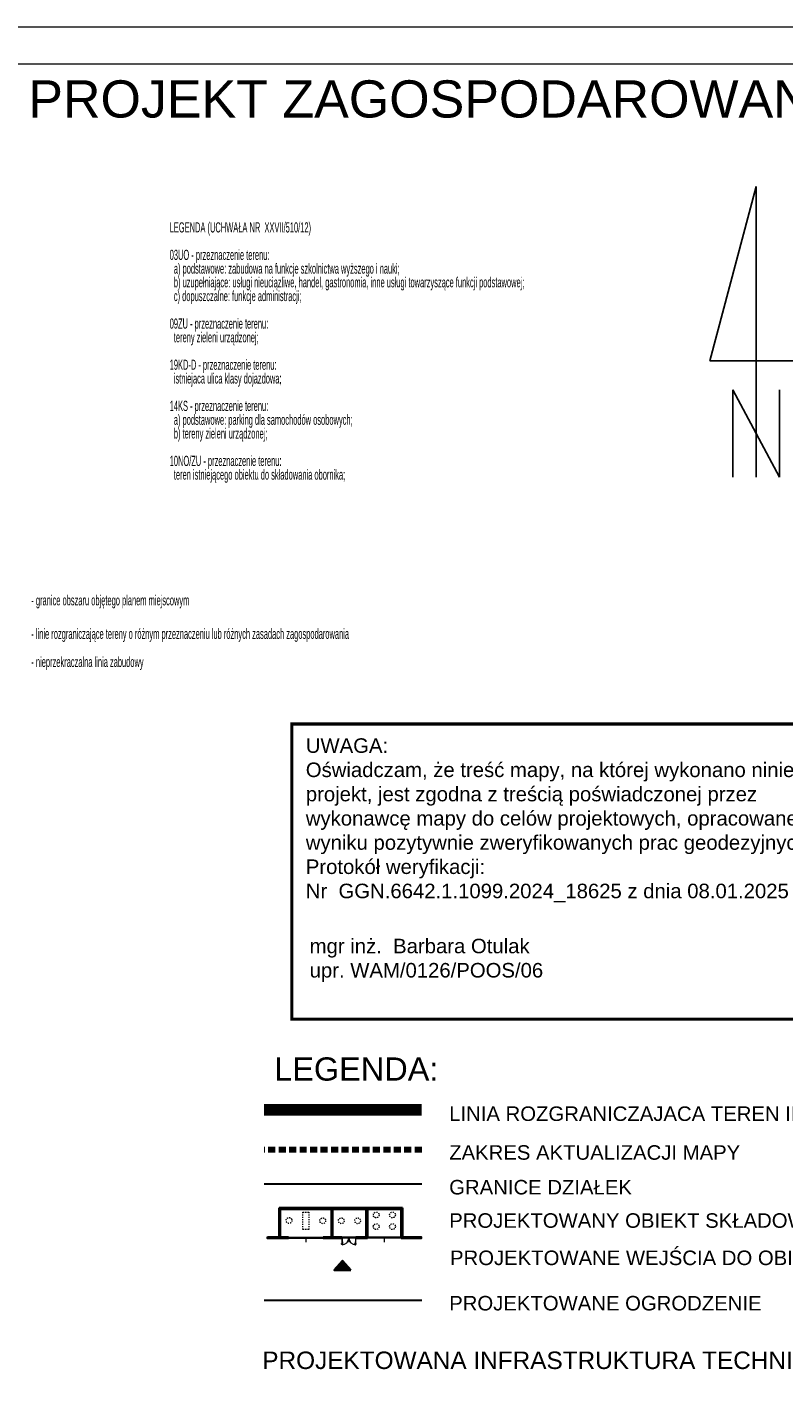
# Model space of a CAD drawing. Header units: millimetres. Extents: x 7464056 to 7464277, y 5957530 to 5957827.
# Tile 21 of 22: x 7464136 to 7464201, y 5957710 to 5957827. Entities that reach past the tile are written whole.
import ezdxf

# ---------------------------------------------------------------- set-up
doc = ezdxf.new("R2010")
doc.units = ezdxf.units.MM
doc.header["$MEASUREMENT"] = 0
for name, pattern in [('2', [0.9, 0.6, -0.3]), ('219-500', [0]), ('KRESKOWA', [19.05, 12.7, -6.35])]:
    doc.linetypes.add(name, pattern=pattern)
doc.layers.get('0').update_dxf_attribs({"color": 2, "linetype": 'CONTINUOUS', "lineweight": 0, "plot": 0})
for name, color, linetype, lineweight in [('219-działka ewidencyjna', 3, 'CONTINUOUS', 30), ('__ OGRODZENIE', 14, 'FENCELINE1', 30), ('__A-BUDYNEK', 7, 'CONTINUOUS', 35), ('__A-opisy', 7, 'CONTINUOUS', 20), ('__A-Tabelka', 7, 'CONTINUOUS', 18), ('__LINIA ROZGRANICZJĄCA', 7, 'KRESKOWA', 50), ('_A opisy', 7, 'CONTINUOUS', 20), ('A-przerywana', 4, 'KRESKOWA', 5), ('A-stolarka', 5, 'CONTINUOUS', 15), ('A-ściany projektowane', 5, 'CONTINUOUS', 35)]:
    doc.layers.add(name, color=color, linetype=linetype, lineweight=lineweight)
for name, color, linetype in [('Pieczątka na wyrysie', 7, 'CONTINUOUS'), ('RAMKA_OPISU_MAPY', 7, 'CONTINUOUS'), ('Zakres', 7, 'CONTINUOUS')]:
    doc.layers.add(name, color=color, linetype=linetype)
doc.styles.add('arial', font='arial.ttf')
doc.styles.add('OP.3', font='arial.ttf', dxfattribs={"height": 12.5})
doc.styles.get("Standard").update_dxf_attribs({"font": 'Working1250', "width": 0.75})
doc.linetypes.add('FENCELINE1', pattern='A,0.25,-0.1,[133,ltypeshp.shx,S=0.1,R=0,X=-0.1,Y=0],-0.1,1', length=1.45)

# ---------------------------------------------------------------- blocks, each defined once
blk = doc.blocks.new('ST')
at = {"color": 0}
for p, q in [((0, 25), (-4, 10)), ((0, 0), (0, 25)), ((-4, 10), (4, 10)), ((-2, 0), (-2, 7.5)), ((-2, 7.5), (2, 0)), ((2, 0), (2, 7.5))]:
    blk.add_line(p, q, dxfattribs=at)
blk = doc.blocks.new('G$C26649949')
at = {"layer": 'A-przerywana', "color": 7}
blk.add_lwpolyline([(610, 562), (710, 562), (710, 262), (610, 262)], close=True, dxfattribs=at)
for centre in [(370, 417), (1870, 512), (2150, 512), (950, 412), (1270, 412), (1550, 412), (1870, 312), (2150, 312)]:
    blk.add_circle(centre, 50, dxfattribs=at)
at = {"layer": 'A-stolarka', "color": 7, "ltscale": 2}
for p, q in [((660, 132), (660, 42)), ((1400, 132), (1400, 42)), ((2010, 132), (2010, 42))]:
    blk.add_line(p, q, dxfattribs=at)
at = {"layer": 'A-stolarka', "color": 7}
for p, q in [((1277, 12), (1277, 19)), ((1281, 8), (1277, 8)), ((1281, 11), (1279, 11)), ((1282, 13), (1281, 13)), ((1281, 6), (1281, 12)), ((1282, 6), (1281, 6)), ((1288, 13), (1288, 13)), ((1288, 6), (1288, 6)), ((1289, 6), (1289, 12)), ((1289, 11), (1291, 11)), ((1289, 8), (1293, 8)), ((1293, 12), (1293, 19)), ((1507, 12), (1507, 19)), ((1511, 8), (1507, 8)), ((1511, 11), (1509, 11)), ((1511, 6), (1511, 12)), ((1512, 13), (1512, 13)), ((1512, 6), (1512, 6)), ((1518, 13), (1519, 13)), ((1518, 6), (1519, 6)), ((1519, 6), (1519, 12)), ((1519, 11), (1521, 11)), ((1519, 8), (1523, 8)), ((1523, 12), (1523, 19))]:
    blk.add_line(p, q, dxfattribs=at)
for points in [[(1282, 114), (1280, 114), (1280, 127), (1286, 127, -0.414214), (1287, 126), (1287, 119), (1284, 119), (1284, 119), (1285, 119), (1285, 118), (1282, 118), (1282, 114)], [(1286, 110), (1287, 110, -0.414214), (1288, 110), (1288, 2, -0.414214), (1287, 1), (1284, 1), (1284, 0), (1283, 0, -0.414214), (1282, 0), (1282, 111, -0.414214), (1283, 112), (1283, 112)], [(1514, 110), (1513, 110, 0.414214), (1512, 110), (1512, 2, 0.414214), (1513, 1), (1516, 1), (1516, 0), (1517, 0, 0.414214), (1518, 0), (1518, 111, 0.414214), (1517, 112), (1517, 112)], [(1518, 114), (1520, 114), (1520, 127), (1514, 127, 0.414214), (1513, 126), (1513, 119), (1516, 119), (1516, 119), (1515, 119), (1515, 118), (1518, 118), (1518, 114)]]:
    blk.add_lwpolyline(points, format="xyb", dxfattribs=at)
for points in [[(1283, 113, -5.30393), (1283, 113), (1283, 111, 0.414214), (1284, 110), (1286, 110), (1286, 110), (1284, 110, -0.414214), (1284, 111), (1284, 113, 4.433589), (1283, 112)], [(1282, 115), (1285, 115, 1.297393), (1285, 115), (1285, 118), (1285, 118), (1285, 114), (1282, 114)], [(1517, 113, 5.30393), (1517, 113), (1517, 111, -0.414214), (1516, 110), (1514, 110), (1514, 110), (1516, 110, 0.414214), (1516, 111), (1516, 113, -4.433589), (1517, 112)], [(1518, 115), (1515, 115, -1.297393), (1515, 115), (1515, 118), (1515, 118), (1515, 114), (1518, 114)]]:
    blk.add_lwpolyline(points, format="xyb", close=True, dxfattribs=at)
for points in [[(1284, 118), (1284, 115), (1284, 115), (1284, 118), (1283, 118), (1283, 115), (1283, 115), (1283, 118)], [(1284, 115), (1284, 118), (1283, 118), (1283, 115)], [(1283, 114), (1283, 114)], [(1284, 113), (1284, 114)], [(1516, 118), (1516, 115), (1516, 115), (1516, 118), (1517, 118), (1517, 115), (1517, 115), (1517, 118)], [(1516, 115), (1516, 118), (1517, 118), (1517, 115)], [(1516, 113), (1516, 114)], [(1517, 114), (1517, 114)]]:
    blk.add_lwpolyline(points, dxfattribs=at)
for centre in [(1283, 113), (1517, 113)]:
    blk.add_circle(centre, 0.78, dxfattribs=at)
for centre, radius, start, end in [((1279, 121), 121, 271.9601, 357.0808), ((1288, 12), 0.36, 0, 90), ((1288, 6), 0.36, 270, 0), ((1292, 11), 1.26, 238.6119, 5.465), ((1291, 9), 1.2, 58.6119, 90), ((1293, 9), 1.26, 270, 0), ((1294, 22), 0.888, 18.9246, 90), ((1521, 121), 121, 182.9192, 268.0399), ((1506, 22), 0.888, 90, 161.0754), ((1507, 9), 1.26, 180, 270), ((1508, 11), 1.26, 174.535, 301.3881), ((1509, 9), 1.2, 90, 121.3881), ((1512, 12), 0.36, 90, 180), ((1512, 6), 0.36, 180, 270)]:
    blk.add_arc(centre, radius, start, end, dxfattribs=at)
for centre, major_axis, ratio, start_param, end_param in [((1276, 22), (0.628, -0.628), 1, 2.356194, 3.596693), ((1277, 9), (0.891, -0.891), 1, 3.926991, 5.497787), ((1278, 11), (-0.891, -0.891), 1, 5.402404, 7.61641), ((1279, 9), (-0.849, -0.849), 1, 3.926991, 4.474817), ((1281, 12), (-0.255, -0.255), 1, 3.926991, 5.497787), ((1281, 6), (0.255, -0.255), 1, 3.926991, 5.497787), ((1294, 19), (0, -3.6), 0.347016, 3.132997, 4.712389), ((1524, 19), (0, -3.6), 0.347016, 3.132997, 4.712389)]:
    blk.add_ellipse(centre, major_axis=major_axis, ratio=ratio, start_param=start_param, end_param=end_param, dxfattribs=at)
at = {"layer": 'A-stolarka', "color": 7, "extrusion": (0, 0, -1)}
for centre, major_axis, ratio, start_param, end_param in [((1276, 19), (0, -3.6), 0.347016, 3.132997, 4.712389), ((1506, 19), (0, -3.6), 0.347016, 3.132997, 4.712389), ((1519, 12), (0.255, -0.255), 1, 3.926991, 5.497787), ((1519, 6), (-0.255, -0.255), 1, 3.926991, 5.497787), ((1521, 9), (0.849, -0.849), 1, 3.926991, 4.474817), ((1522, 11), (0.891, -0.891), 1, 5.402404, 7.61641), ((1523, 9), (-0.891, -0.891), 1, 3.926991, 5.497787), ((1524, 22), (-0.628, -0.628), 1, 2.356194, 3.596693)]:
    blk.add_ellipse(centre, major_axis=major_axis, ratio=ratio, start_param=start_param, end_param=end_param, dxfattribs=at)
at = {"layer": 'A-stolarka', "color": 7}
for points in [[(1275, 9), (1275, 10), (1275, 11), (1275, 15), (1274, 19), (1275, 21), (1275, 22)], [(1525, 9), (1525, 10), (1525, 11), (1525, 15), (1526, 19), (1525, 21), (1525, 22)]]:
    blk.add_open_spline(points, degree=3, knots=[0, 0, 0, 0, 1.06066, 4.623314, 8.177981, 10.699943, 10.699943, 10.699943, 10.699943], dxfattribs=at)
for points in [[(1294, 9), (1295, 11), (1295, 15), (1295, 19), (1295, 22)], [(1506, 9), (1505, 11), (1505, 15), (1505, 19), (1505, 22)]]:
    blk.add_spline(points, degree=3, dxfattribs=at)
at = {"layer": 'A-ściany projektowane', "color": 7}
for p, q in [((200, 632), (2320, 632)), ((200, 632), (200, 112)), ((220, 612), (1100, 612)), ((220, 612), (220, 132)), ((1100, 612), (1100, 132)), ((1700, 612), (1120, 612)), ((1120, 612), (1120, 132)), ((1700, 612), (1700, 132)), ((2300, 612), (1720, 612)), ((1720, 612), (1720, 132)), ((2300, 612), (2300, 132)), ((2320, 632), (2320, 112)), ((2320, 612), (2320, 132)), ((0, 133), (0, 113)), ((50, 132), (50, 112)), ((200, 132), (50, 132)), ((50, 112), (200, 112)), ((200, 112), (360, 112)), ((360, 132), (220, 132)), ((360, 132), (360, 112)), ((960, 132), (960, 112)), ((1100, 132), (960, 132)), ((960, 112), (1280, 112)), ((1280, 132), (1120, 132)), ((1280, 132), (1280, 112)), ((1700, 132), (1520, 132)), ((1520, 132), (1520, 112)), ((1720, 112), (1520, 112)), ((1720, 132), (1720, 112)), ((1720, 132), (1720, 132)), ((2300, 132), (2300, 112)), ((2300, 132), (2300, 132)), ((2300, 112), (2320, 112)), ((2595, 132), (2320, 132)), ((2320, 112), (2595, 112)), ((2595, 132), (2595, 113)), ((2645, 132), (2645, 113))]:
    blk.add_line(p, q, dxfattribs=at)
at = {"layer": 'A-ściany projektowane', "color": 7, "lineweight": 15}
for p, q in [((60, 132), (940, 132)), ((220, 132), (1100, 132)), ((360, 112), (960, 112)), ((1520, 132), (1280, 132)), ((1520, 112), (1280, 112)), ((2300, 132), (1720, 132)), ((2300, 112), (1720, 112))]:
    blk.add_line(p, q, dxfattribs=at)
at = {"layer": 'A-ściany projektowane', "color": 7}
for points in [[(0, 132), (50, 132), (50, 112), (0, 112)], [(2595, 132), (2645, 132), (2645, 112), (2595, 112)]]:
    blk.add_lwpolyline(points, close=True, dxfattribs=at)
blk = doc.blocks.new('BUDYNEK')
at = {"layer": '__A-BUDYNEK', "ltscale": 0.25, "transparency": 33554687}
h = blk.add_hatch(color=256, dxfattribs=at)
h.dxf.hatch_style = 1
h.paths.add_polyline_path([(7464400.48, 5957583.27), (7464400.48, 5957583.07), (7464402.08, 5957583.07), (7464402.08, 5957583.27), (7464400.68, 5957583.27)])
h.paths.add_polyline_path([(7464400.68, 5957583.27), (7464400.68, 5957588.07), (7464409.48, 5957588.07), (7464409.48, 5957583.27), (7464408.08, 5957583.27), (7464408.08, 5957583.07), (7464411.28, 5957583.07), (7464411.28, 5957583.09), (7464411.28, 5957583.21), (7464411.28, 5957583.27), (7464409.68, 5957583.27), (7464409.68, 5957588.07), (7464415.48, 5957588.07), (7464415.48, 5957583.27), (7464413.68, 5957583.27), (7464413.68, 5957583.21), (7464413.68, 5957583.09), (7464413.66, 5957583.07, 0.693534), (7464413.64, 5957583.09), (7464413.65, 5957583.07), (7464413.68, 5957583.07), (7464413.68, 5957583.09), (7464413.65, 5957583.09, -0.693534), (7464413.68, 5957583.07), (7464415.68, 5957583.07), (7464415.68, 5957583.27), (7464415.68, 5957588.07), (7464421.48, 5957588.07), (7464421.48, 5957583.27), (7464421.48, 5957583.07), (7464421.68, 5957583.07), (7464421.68, 5957583.27), (7464421.68, 5957588.07), (7464421.68, 5957588.27), (7464400.48, 5957588.27), (7464400.48, 5957583.27)])
h = blk.add_hatch(color=256, dxfattribs=at)
h.dxf.hatch_style = 1
h.paths.add_polyline_path([(7464398.98, 5957583.07), (7464398.98, 5957583.27), (7464398.48, 5957583.27), (7464398.48, 5957583.07), (7464398.48, 5957583.07)])
h = blk.add_hatch(color=256, dxfattribs=at)
h.dxf.hatch_style = 1
h.paths.add_polyline_path([(7464424.43, 5957583.27), (7464424.43, 5957583.07), (7464424.93, 5957583.07), (7464424.93, 5957583.07), (7464424.93, 5957583.27)])
at = {"layer": '__A-BUDYNEK', "ltscale": 0.25, "xscale": 0.01, "yscale": 0.01, "zscale": 0.01}
blk.add_blockref('G$C26649949', (7464398.48, 5957581.95), dxfattribs=at)

msp = doc.modelspace()

# ---------------------------------------------------------------- hatches: boundary and pattern name
at = {"layer": '__A-BUDYNEK', "linetype": 'Continuous'}
msp.add_hatch(color=256, dxfattribs=at).paths.add_polyline_path([(7464164.051, 5957719.952), (7464163.345, 5957720.777), (7464162.638, 5957719.952)])

# ---------------------------------------------------------------- linework, layer by layer
at = {"layer": '219-działka ewidencyjna', "linetype": '219-500'}
msp.add_line((7464170.163, 5957727.352), (7464156.607, 5957727.352), dxfattribs=at)
at = {"layer": '__ OGRODZENIE'}
msp.add_line((7464170.163, 5957717.346), (7464156.607, 5957717.346), dxfattribs=at)
at = {"layer": '__A-BUDYNEK', "linetype": 'Continuous'}
msp.add_lwpolyline([(7464164.051, 5957719.952), (7464162.638, 5957719.952), (7464163.345, 5957720.777), (7464164.051, 5957719.952)], dxfattribs=at)
at = {"layer": '__A-Tabelka', "ltscale": 5}
for points in [[(7464266.428, 5957826.876), (7464056.428, 5957826.876), (7464056.428, 5957529.876), (7464266.428, 5957529.876)], [(7464263.228, 5957823.676), (7464072.628, 5957823.676), (7464072.628, 5957533.076), (7464263.228, 5957533.076)]]:
    msp.add_lwpolyline(points, close=True, dxfattribs=at)
at = {"layer": '__A-Tabelka', "lineweight": 70, "const_width": 0.28}
msp.add_lwpolyline([(7464207.582, 5957766.945), (7464158.985, 5957766.945), (7464158.985, 5957763.153), (7464158.985, 5957741.553), (7464207.582, 5957741.553), (7464207.582, 5957763.153), (7464207.582, 5957766.945)], dxfattribs=at)
at = {"layer": '__LINIA ROZGRANICZJĄCA', "linetype": 'KRESKOWA', "ltscale": 0.25, "const_width": 1}
msp.add_lwpolyline([(7464156.607, 5957733.747), (7464170.163, 5957733.747)], dxfattribs=at)
at = {"layer": 'Zakres', "color": 134, "linetype": '2', "lineweight": 90}
msp.add_line((7464170.163, 5957730.319), (7464156.607, 5957730.319), dxfattribs=at)

# ---------------------------------------------------------------- block references
at = {"layer": '__A-BUDYNEK', "ltscale": 0.25, "xscale": 0.5, "yscale": 0.5, "zscale": 0.5}
msp.add_blockref('BUDYNEK', (3731957.653, 2978931.178), dxfattribs=at)
at = {"layer": 'RAMKA_OPISU_MAPY', "color": 7}
msp.add_blockref('ST', (7464198.929, 5957788.175), dxfattribs=at)

# ---------------------------------------------------------------- texts
at = {"layer": '__A-opisy', "color": 7, "style": 'arial'}
msp.add_text('LEGENDA:', height=2, dxfattribs=at).set_placement((7464157.468, 5957736.266))
at = {"layer": '__A-opisy', "color": 7, "ltscale": 2, "style": 'arial'}
for s, height, p in [('LINIA ROZGRANICZAJACA TEREN INWESTYCJI', 1.25, (7464172.523, 5957732.798)), ('ZAKRES AKTUALIZACJI MAPY', 1.25, (7464172.523, 5957729.462)), ('GRANICE DZIAŁEK', 1.25, (7464172.523, 5957726.477)), ('PROJEKTOWANY OBIEKT SKŁADOWISKA', 1.25, (7464172.523, 5957723.61)), ('PROJEKTOWANE OGRODZENIE', 1.25, (7464172.523, 5957716.5)), ('PROJEKTOWANA INFRASTRUKTURA TECHNICZNA:', 1.5, (7464156.445, 5957711.465))]:
    msp.add_text(s, height=height, dxfattribs=at).set_placement(p)
at = {"layer": '__A-opisy', "color": 7, "ltscale": 2, "insert": (7464172.594, 5957721.652), "char_height": 1.25, "width": 54.30426, "attachment_point": 1, "style": 'arial'}
msp.add_mtext('{\\fArial|b0|i0|c238|p34;PROJEKTOWANE WEJŚCIA DO OBIEKTU}', dxfattribs=at)
at = {"layer": '__A-Tabelka', "lineweight": 70, "char_height": 1.25, "width": 45.98721, "attachment_point": 1, "style": 'OP.3'}
for s, insert in [('UWAGA:\\P\\pxql;Oświadczam, że treść mapy, na której wykonano niniejszy projekt, jest zgodna z treścią poświadczonej przez wykonawcę mapy do celów projektowych, opracowanej w wyniku pozytywnie zweryfikowanych prac geodezyjnych.\\P\\pq*;Protokół weryfikacji: \\PNr  GGN.6642.1.1099.2024_18625 z dnia 08.01.2025', (7464160.19, 5957765.706)), ('mgr inż.  Barbara Otulak\\Pupr. WAM/0126/POOS/06', (7464160.52, 5957748.469))]:
    msp.add_mtext(s, dxfattribs=dict(at, insert=insert))
at = {"layer": '_A opisy', "ltscale": 0.3, "insert": (7464136.319, 5957822.295), "char_height": 2.1675, "width": 173.72019, "attachment_point": 1, "rotation": 0, "style": 'OP.3'}
msp.add_mtext('{\\H1.4764x;PROJEKT ZAGOSPODAROWANIA TERENU  \\H0.781226x;    \\H1.280041x; SKALA 1:500\\P\\pxi2.3673,l0;\\W1.1;\\H0.418123x;         \\W1;\\H0.81x;                      \\P\\pi0,l0;                                                                                                }', dxfattribs=at)
at = {"layer": 'Pieczątka na wyrysie', "color": 56, "linetype": 'Continuous', "lineweight": 13, "width": 0.55}
for s, p in [('LEGENDA (UCHWAŁA NR  XXVII/510/12)', (7464148.48, 5957809.21)), ('03UO - przeznaczenie terenu:', (7464148.48, 5957806.85)), ('  a) podstawowe: zabudowa na funkcje szkolnictwa wyższego i nauki;', (7464148.48, 5957805.67)), ('  b) uzupełniające: usługi nieuciązliwe, handel, gastronomia, inne usługi towarzyszące funkcji podstawowej;', (7464148.48, 5957804.49)), ('  c) dopuszczalne: funkcje administracji;', (7464148.48, 5957803.31)), ('09ZU - przeznaczenie terenu:', (7464148.48, 5957800.94)), ('  tereny zieleni urządzonej;', (7464148.48, 5957799.76)), ('19KD-D - przeznaczenie terenu:', (7464148.48, 5957797.4)), ('  istniejaca ulica klasy dojazdowa;', (7464148.48, 5957796.22)), ('14KS - przeznaczenie terenu:', (7464148.48, 5957793.86)), ('  a) podstawowe: parking dla samochodów osobowych;', (7464148.48, 5957792.67)), ('  b) tereny zieleni urządzonej;', (7464148.48, 5957791.49)), ('10NO/ZU - przeznaczenie terenu:', (7464148.48, 5957789.13)), ('  teren istniejącego obiektu do składowania obornika;', (7464148.48, 5957787.95)), ('- granice obszaru objętego planem miejscowym', (7464136.58, 5957777.14)), ('- linie rozgraniczające tereny o różnym przeznaczeniu lub różnych zasadach zagospodarowania', (7464136.58, 5957774.26)), ('- nieprzekraczalna linia zabudowy', (7464136.58, 5957771.84))]:
    msp.add_text(s, height=0.875, dxfattribs=at).set_placement(p)

doc.saveas('drawing.dxf')
